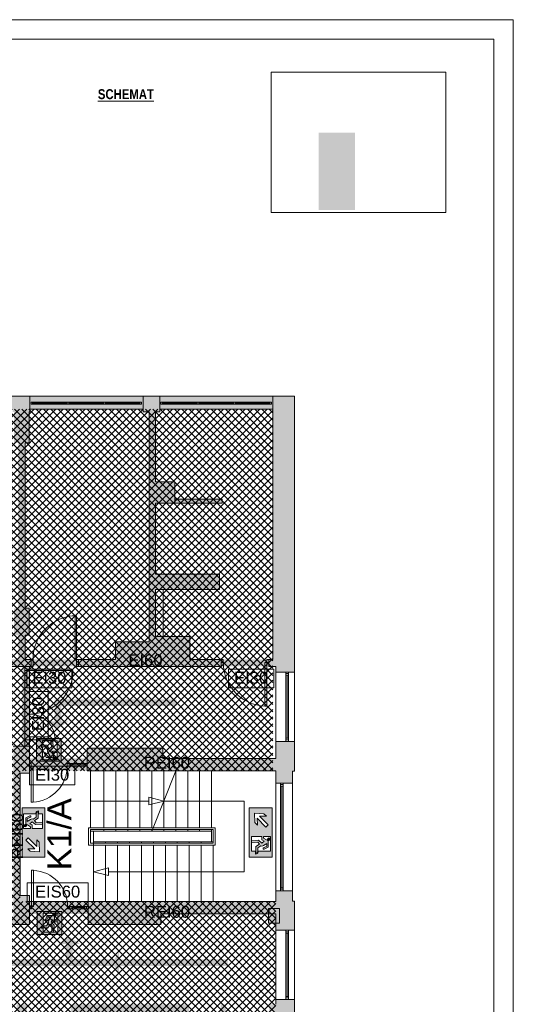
# Paper-space layout 'AP-07 STREFY POŻAROWE I EWAKUACJA - PIĘTRO 5' of a CAD drawing. Header units: millimetres. Extents: x 0 to 594, y 0 to 450.
# Tile 14 of 14: x 469 to 594, y 202 to 450. Entities that reach past the tile are written whole.
import ezdxf
from ezdxf.xclip import XClip

# ---------------------------------------------------------------- set-up
doc = ezdxf.new("R2010")
doc.units = ezdxf.units.MM
doc.header["$MEASUREMENT"] = 0
doc.header["$XCLIPFRAME"] = 0
for name, color, linetype, lineweight in [('A_Arkusz_Nr_pióra__1', 7, 'Continuous', 20), ('A_ewakuacja_Nr_pióra__4', 94, 'Continuous', 18), ('A_niewidoczne_Nr_pióra__1', 7, 'Continuous', 20), ('A_podkład_Nr_pióra__2', 8, 'Continuous', 13), ('A_ppoż proj_Nr_pióra__1', 7, 'Continuous', 20), ('A_ppoż proj_Nr_pióra__4', 94, 'Continuous', 18), ('A_ppoż proj_Nr_pióra__81', 2, 'Continuous', 5)]:
    doc.layers.add(name, color=color, linetype=linetype, lineweight=lineweight)
for name, color, linetype, lineweight, true_color in [('A_ewakuacja_Nr_pióra__104', 7, 'Continuous', 5, 0x006532), ('A_podkład_Nr_pióra__254', 7, 'Continuous', 5, 0xfdfdfd), ('A_ppoż proj_Nr_pióra__104', 7, 'Continuous', 5, 0x006532), ('A_ppoż proj_Nr_pióra__21', 7, 'Continuous', 5, 0xfe9865), ('A_ppoż proj_Nr_pióra__6', 7, 'Continuous', 13, 0x9f9fff), ('A_ppoż proj_Nr_pióra__70', 7, 'Continuous', 5, 0x65fe00)]:
    doc.layers.add(name, color=color, linetype=linetype, lineweight=lineweight, true_color=true_color)
doc.layers.add('A_podrys', color=7, linetype='Continuous')
doc.styles.add('STYL_AUTOMATYCZNY_1', font='arial.ttf')
doc.styles.add('STYL_AUTOMATYCZNY_5', font='ARIALN.TTF')
picture_1 = doc.add_image_def('image1.png', size_in_pixel=(341, 274))

# ---------------------------------------------------------------- blocks, each defined once
blk = doc.blocks.new('Rysunek_1_1', base_point=(-1569.28, -182.96))
at = {"layer": 'A_ewakuacja_Nr_pióra__104', "linetype": 'Continuous', "lineweight": 0, "true_color": 0x004c26}
h = blk.add_hatch(color=118, dxfattribs=at)
h.paths.add_polyline_path([(479.81, 262.97), (479.81, 268.72), (473.57, 268.72), (473.57, 262.97)])
h.paths.add_polyline_path([(477.62, 265.53), (477.62, 264.93), (477.15, 265.56), (477.83, 266.36), (477.7, 268.13), (477.22, 268.13), (477.36, 266.58), (476.83, 266.13), (476.24, 267.03), (474.81, 267.03), (474.93, 266.57), (475.92, 266.57), (476.48, 265.78, 0.230447), (476.44, 265.29), (476.54, 265.11), (477.03, 264.27), (476.36, 264.27), (475.97, 265.09), (475.57, 265.09), (476.08, 263.94), (477.51, 263.94, 0.414214), (477.92, 264.35), (477.92, 265.15), (478.81, 265.15), (478.81, 263.33), (475.1, 263.33), (475.1, 266.45), (474.84, 266.45), (474.66, 267.11), (475.1, 267.11), (475.1, 268.16), (478.81, 268.16), (478.81, 265.53)], flags=0)
for points in [[(477.99, 263.47, 1), (478.2, 264.09, 1)], [(470.62, 247.02, 1), (470.91, 246.43, 1)], [(532.41, 243, 1), (532.13, 243.59, 1)], [(478.19, 224.54, 1), (478.4, 223.92, 1)]]:
    blk.add_hatch(color=118, dxfattribs=at).paths.add_polyline_path(points)
h = blk.add_hatch(color=118, dxfattribs=at)
h.paths.add_polyline_path([(475.7, 251.26), (469.96, 251.26), (469.96, 245.01), (475.7, 245.01)])
h.paths.add_polyline_path([(470.31, 246.01), (470.31, 249.73), (473.44, 249.73), (473.44, 249.99, -0.24241), (474.09, 250.46), (474.09, 249.73), (475.14, 249.73), (475.14, 246.01), (472.52, 246.01), (472.52, 246.9), (471.91, 247.2), (472.55, 247.67), (473.35, 246.99), (475.11, 247.12), (475.11, 247.61), (473.56, 247.46), (473.11, 247.99), (474.02, 248.59), (474.02, 250.24, 0.304489), (473.55, 249.89), (473.55, 248.9), (472.76, 248.35, 0.230447), (472.27, 248.39), (472.09, 248.28), (471.25, 247.8), (471.25, 248.46), (472.08, 248.85, 1.14772), (471.93, 249.18), (470.92, 248.74), (470.92, 247.31, 0.414214), (471.34, 246.9), (472.13, 246.45), (472.13, 246.01)], flags=0)
h = blk.add_hatch(color=118, dxfattribs=at)
h.paths.add_polyline_path([(527.33, 251.26), (527.33, 245.01), (533.08, 245.01), (533.08, 251.26)])
h.paths.add_polyline_path([(528.74, 247.49), (528.63, 249.86), (530.99, 249.75), (531.65, 249.09), (529.88, 249.16), (532.09, 246.95), (531.52, 246.38), (529.3, 248.58), (529.38, 246.85)], flags=0)
h = blk.add_hatch(color=118, dxfattribs=at)
h.paths.add_polyline_path([(475.7, 238.76), (475.7, 245.01), (469.96, 245.01), (469.96, 238.76)])
h.paths.add_polyline_path([(474.29, 242.53), (474.4, 240.16), (472.04, 240.27), (471.39, 240.92), (473.16, 240.86), (470.95, 243.07), (471.52, 243.64), (473.73, 241.43), (473.65, 243.17)], flags=0)
h = blk.add_hatch(color=118, dxfattribs=at)
h.paths.add_polyline_path([(527.33, 238.76), (533.08, 238.76), (533.08, 245.01), (527.33, 245.01)])
h.paths.add_polyline_path([(532.72, 244.01), (532.72, 240.29), (529.6, 240.29), (529.6, 240.03, -0.24241), (528.94, 239.55), (528.94, 240.29), (527.89, 240.29), (527.89, 244), (530.52, 244), (530.52, 243.11), (531.12, 242.81), (530.49, 242.35), (529.69, 243.03), (527.93, 242.9), (527.93, 242.41), (529.47, 242.55), (529.92, 242.03), (529.02, 241.43), (529.02, 239.78, 0.304489), (529.49, 240.13), (529.49, 241.12), (530.27, 241.67, 0.230447), (530.77, 241.63), (530.94, 241.73), (531.79, 242.22), (531.79, 241.56), (530.96, 241.17, 1.14772), (531.11, 240.83), (532.11, 241.28), (532.11, 242.71, 0.414214), (531.7, 243.12), (530.9, 243.56), (530.9, 244.01)], flags=0)
h = blk.add_hatch(color=118, dxfattribs=at)
h.paths.add_polyline_path([(480.01, 225.04), (473.76, 225.04), (473.76, 219.3), (480.01, 219.3)])
h.paths.add_polyline_path([(477.81, 222.48), (479.01, 222.48), (479.01, 219.86), (475.29, 219.86), (475.29, 220.91), (474.86, 220.91), (475.03, 221.56), (475.29, 221.56), (475.29, 224.69), (479.01, 224.69), (479.01, 222.87), (478.12, 222.87), (478.12, 223.66, 0.414214), (477.71, 224.08), (476.28, 224.08), (475.77, 222.92), (476.17, 222.92), (476.56, 223.75), (477.22, 223.75), (476.73, 222.9), (476.63, 222.73, 0.230447), (476.67, 222.24), (476.12, 221.45), (475.13, 221.45), (475, 220.98), (476.43, 220.98), (477.03, 221.89), (477.55, 221.43), (477.41, 219.89), (477.9, 219.89), (478.03, 221.65), (477.35, 222.45), (477.81, 223.08)], flags=0)
at = {"layer": 'A_podkład_Nr_pióra__254', "linetype": 'Continuous', "lineweight": 5, "true_color": 0xfdfdfd}
h = blk.add_hatch(color=7, dxfattribs=at)
h.paths.add_polyline_path([(70.72, 133.27), (538.72, 133.27), (538.72, 136.57), (538.72, 199.87), (538.72, 202.87), (534.02, 202.87), (534.02, 201.67), (532.42, 201.67), (532.42, 199.87), (533.32, 199.87), (533.32, 136.57), (504.72, 136.57), (504.72, 137.27), (503.22, 137.27), (503.22, 159.77), (508.32, 159.77), (508.32, 166.27), (503.22, 166.27), (503.22, 178.37), (513.92, 178.37), (513.92, 181.47), (521.22, 181.47), (521.22, 199.87), (521.42, 199.87), (521.42, 201.67), (520.12, 201.67), (520.12, 199.87), (519.92, 199.87), (519.92, 182.77), (513.92, 182.77), (503.22, 182.77), (503.22, 195.67), (512.12, 195.67), (512.12, 201.67), (493.62, 201.67), (483.12, 201.67), (482.22, 201.67), (482.22, 195.67), (483.12, 195.67), (483.12, 199.77), (493.62, 199.77), (493.62, 195.67), (501.62, 195.67), (501.62, 137.27), (500.42, 137.27), (500.42, 136.57), (471.82, 136.57), (471.82, 137.27), (471.82, 145.07), (470.52, 145.07), (470.52, 186.87), (471.62, 186.87), (471.62, 193.67), (470.52, 193.67), (470.52, 199.87), (471.22, 199.87), (471.22, 201.67), (468.62, 201.67), (468.62, 199.87), (468.92, 199.87), (468.92, 193.67), (467.82, 193.67), (467.82, 186.87), (468.92, 186.87), (468.92, 145.07), (468.02, 145.07), (468.02, 137.27), (467.42, 137.27), (467.42, 136.57), (438.82, 136.57), (438.82, 137.27), (437.22, 137.27), (437.22, 195.67), (445.62, 195.67), (445.62, 199.87), (456.02, 199.87), (456.02, 195.67), (456.62, 195.67), (456.62, 199.87), (456.62, 201.67), (445.62, 201.67), (427.62, 201.67), (416.42, 201.67), (416.42, 199.87), (416.42, 195.67), (417.02, 195.67), (417.02, 199.87), (427.62, 199.87), (427.62, 195.67), (435.62, 195.67), (435.62, 137.27), (434.42, 137.27), (434.42, 136.57), (405.82, 136.57), (405.82, 137.27), (405.82, 145.27), (404.72, 145.27), (404.72, 186.87), (405.62, 186.87), (405.62, 193.67), (404.82, 193.67), (404.82, 199.87), (404.82, 201.67), (402.42, 201.67), (402.42, 199.87), (403.12, 199.87), (403.12, 193.67), (401.82, 193.67), (401.82, 186.87), (402.92, 186.87), (402.92, 175.97), (402.22, 175.97), (402.22, 174.97), (402.92, 174.97), (402.92, 145.27), (401.82, 145.27), (401.82, 137.27), (401.52, 137.27), (401.52, 136.57), (372.92, 136.57), (372.92, 137.27), (371.52, 137.27), (371.52, 174.97), (386.12, 174.97), (386.12, 179.27), (390.22, 179.27), (390.22, 174.97), (391.22, 174.97), (391.22, 175.97), (390.82, 175.97), (390.82, 179.87), (386.12, 179.87), (386.12, 180.07), (385.22, 180.07), (385.22, 175.97), (371.52, 175.97), (371.52, 195.67), (385.22, 195.67), (385.22, 187.07), (386.12, 187.07), (386.12, 195.67), (390.92, 195.67), (390.92, 199.87), (391.42, 199.87), (391.42, 201.67), (390.92, 201.67), (369.82, 201.67), (362.02, 201.67), (350.62, 201.67), (350.62, 199.87), (350.92, 199.87), (350.92, 195.57), (351.52, 195.57), (351.52, 199.87), (362.02, 199.87), (362.02, 195.57), (369.82, 195.57), (369.82, 137.27), (368.42, 137.27), (368.42, 136.57), (339.82, 136.57), (339.82, 137.27), (339.62, 137.27), (339.62, 145.27), (339.12, 145.27), (339.12, 187.17), (339.62, 187.17), (339.62, 193.97), (338.52, 193.97), (338.52, 199.87), (339.02, 199.87), (339.02, 201.67), (337.02, 201.67), (337.02, 199.87), (337.02, 193.97), (336.02, 193.97), (336.02, 187.17), (336.42, 187.17), (336.42, 145.27), (336.02, 145.27), (336.02, 137.27), (335.72, 137.27), (335.72, 136.57), (307.12, 136.57), (307.12, 137.27), (305.72, 137.27), (305.72, 195.67), (314.22, 195.67), (314.22, 199.87), (324.72, 199.87), (324.72, 195.67), (325.32, 195.67), (325.32, 199.87), (325.42, 199.87), (325.42, 201.67), (314.22, 201.67), (295.42, 201.67), (284.42, 201.67), (284.42, 199.87), (284.32, 199.87), (284.32, 195.67), (284.92, 195.67), (284.92, 199.87), (295.42, 199.87), (295.42, 195.67), (303.92, 195.67), (303.92, 137.27), (302.72, 137.27), (302.72, 136.57), (274.12, 136.57), (274.12, 137.27), (273.52, 137.27), (273.52, 145.27), (273.02, 145.27), (273.02, 187.17), (273.47, 187.17), (273.47, 193.97), (272.42, 193.97), (272.42, 199.87), (272.82, 199.87), (272.82, 201.67), (271.67, 201.67), (269.62, 201.67), (269.62, 199.77), (270.72, 199.77), (270.72, 193.97), (269.87, 193.97), (269.87, 187.17), (270.32, 187.17), (270.32, 145.27), (269.92, 145.27), (269.92, 137.27), (269.42, 137.27), (269.42, 136.57), (240.82, 136.57), (240.82, 137.27), (239.32, 137.27), (239.32, 195.67), (247.72, 195.67), (247.72, 199.77), (258.22, 199.77), (258.22, 195.67), (258.82, 195.67), (258.82, 199.77), (258.62, 199.77), (258.62, 201.67), (247.72, 201.67), (236.52, 201.67), (236.52, 195.67), (237.62, 195.67), (237.62, 137.27), (236.42, 137.27), (236.42, 136.57), (207.82, 136.57), (207.82, 137.27), (207.42, 137.27), (207.42, 145.27), (205.12, 145.27), (205.12, 187.17), (207.42, 187.17), (207.42, 195.77), (220.52, 195.77), (220.52, 201.67), (198.62, 201.67), (186.72, 201.67), (186.72, 200.07), (187.52, 200.07), (187.52, 195.67), (188.62, 195.67), (188.62, 200.07), (198.62, 200.07), (198.62, 195.77), (203.62, 195.77), (203.62, 187.17), (203.62, 182.37), (188.62, 182.37), (188.62, 187.67), (187.52, 187.67), (187.52, 181.27), (203.62, 181.27), (203.62, 145.27), (203.62, 137.27), (203.52, 137.27), (203.52, 136.57), (174.92, 136.57), (174.92, 137.27), (173.52, 137.27), (173.52, 169.87), (171.92, 169.87), (171.92, 137.27), (170.52, 137.27), (170.52, 136.57), (141.92, 136.57), (141.92, 137.27), (141.62, 137.27), (141.62, 145.07), (140.62, 145.07), (140.62, 181.67), (147.02, 181.67), (147.02, 178.67), (160.72, 178.67), (160.72, 195.27), (160.72, 200.07), (169.32, 200.07), (169.32, 196.07), (171.92, 196.07), (171.92, 178.87), (173.52, 178.87), (173.52, 200.07), (177.72, 200.07), (177.72, 201.67), (173.52, 201.67), (169.32, 201.67), (160.72, 201.67), (149.42, 201.67), (147.82, 201.67), (147.82, 200.47), (149.42, 200.47), (149.42, 195.27), (159.52, 195.27), (159.52, 182.67), (147.02, 182.67), (140.62, 182.67), (140.62, 186.57), (141.82, 186.57), (141.82, 194.17), (137.82, 194.17), (137.82, 191.27), (127.92, 191.27), (127.92, 196.37), (127.92, 198.27), (130.02, 198.27), (130.02, 200.47), (139.82, 200.47), (139.82, 201.67), (130.02, 201.67), (127.92, 201.67), (121.12, 201.67), (121.12, 196.37), (127.32, 196.37), (127.32, 191.27), (121.12, 191.27), (121.12, 183.97), (137.82, 183.97), (137.82, 145.07), (137.82, 137.27), (137.62, 137.27), (137.62, 136.57), (109.02, 136.57), (109.02, 137.27), (104.72, 137.27), (104.72, 136.57), (76.12, 136.57), (76.12, 164.67), (101.52, 164.67), (101.52, 195.87), (109.32, 195.87), (109.32, 200.07), (112.12, 200.07), (112.12, 201.67), (109.32, 201.67), (93.52, 201.67), (90.52, 201.67), (90.52, 200.07), (93.52, 200.07), (93.52, 195.87), (100.02, 195.87), (100.02, 166.27), (76.12, 166.27), (76.12, 200.07), (81.52, 200.07), (81.52, 201.67), (76.12, 201.67), (76.12, 202.87), (76.12, 224.57), (105.52, 224.57), (105.52, 221.77), (121.07, 221.77), (121.07, 224.57), (123.37, 224.57), (123.37, 226.47), (123.52, 226.47), (123.52, 227.07), (123.37, 227.07), (123.37, 227.77), (121.07, 227.77), (105.52, 227.77), (76.12, 227.77), (76.12, 228.02), (76.12, 257.47), (76.12, 260.57), (120.82, 260.57), (123.02, 260.57), (123.02, 261.27), (123.17, 261.27), (123.17, 261.87), (123.02, 261.87), (123.02, 264.27), (120.82, 264.27), (120.82, 266.97), (76.12, 266.97), (76.12, 293.47), (93.82, 293.47), (103.32, 293.47), (113.22, 293.47), (122.52, 293.47), (122.52, 295.17), (121.22, 295.17), (121.22, 301.87), (121.22, 308.47), (120.42, 308.47), (120.42, 301.87), (113.22, 301.87), (103.32, 301.87), (94.62, 301.87), (94.62, 312.23), (94.76, 312.37), (94.2, 312.94), (93.82, 312.56), (93.82, 301.87), (93.82, 295.17), (76.12, 295.17), (76.12, 351.77), (104.72, 351.77), (104.72, 351.07), (106.42, 351.07), (106.42, 320.87), (102.13, 320.87), (101.27, 320.01), (101.83, 319.44), (102.46, 320.07), (106.42, 320.07), (106.42, 318.47), (120.42, 318.47), (121.22, 319.27), (107.62, 319.27), (107.62, 351.07), (109.42, 351.07), (109.42, 351.77), (138.02, 351.77), (138.02, 341.47), (138.02, 326.67), (138.02, 301.57), (135.32, 301.57), (135.32, 295.17), (134.52, 295.17), (134.52, 293.47), (155.22, 293.47), (168.72, 293.47), (169.82, 293.47), (169.82, 286.07), (169.82, 281.47), (171.02, 281.47), (171.02, 286.07), (174.22, 286.07), (174.22, 293.47), (174.22, 300.87), (174.22, 302.82), (174.22, 315.42), (174.22, 351.07), (175.42, 351.07), (175.42, 355.07), (175.42, 356.17), (175.42, 357.77), (175.42, 364.12), (175.42, 372.08), (175.42, 382.62), (175.42, 383.07), (175.42, 383.87), (174.17, 383.87), (169.42, 383.87), (144.92, 383.87), (144.92, 388.37), (169.02, 388.37), (172.62, 388.37), (173.52, 388.37), (174.17, 388.37), (175.42, 388.37), (175.42, 389.62), (175.42, 396.67), (174.17, 396.67), (173.52, 396.67), (172.92, 396.67), (172.92, 390.87), (169.02, 390.87), (144.92, 390.87), (144.92, 413.87), (169.42, 413.87), (172.92, 413.87), (172.92, 412.37), (172.92, 411.57), (173.02, 411.57), (173.02, 410.47), (173.52, 410.47), (174.17, 410.47), (175.42, 410.47), (175.42, 412.37), (175.42, 415.12), (175.42, 418.17), (175.42, 419.77), (174.17, 419.77), (173.52, 419.77), (173.02, 419.77), (172.92, 419.77), (172.92, 418.17), (172.92, 416.37), (169.42, 416.37), (144.92, 416.37), (144.92, 439.37), (169.02, 439.37), (172.62, 439.37), (172.92, 439.37), (172.92, 433.57), (173.52, 433.57), (174.17, 433.57), (175.42, 433.57), (175.42, 439.37), (175.42, 440.62), (175.42, 441.87), (175.42, 443.37), (174.17, 443.37), (173.52, 443.37), (173.52, 442.57), (173.02, 442.57), (172.92, 442.57), (172.92, 441.87), (172.62, 441.87), (169.02, 441.87), (143.67, 441.87), (142.42, 441.87), (142.42, 440.62), (142.42, 415.12), (142.42, 389.62), (142.42, 382.62), (142.42, 381.37), (143.67, 381.37), (169.42, 381.37), (172.92, 381.37), (172.92, 372.08), (172.92, 368.36), (172.92, 364.12), (172.92, 356.17), (172.92, 355.07), (171.12, 355.07), (109.42, 355.07), (104.72, 355.07), (70.72, 355.07), (70.72, 260.57), (71.92, 260.57), (71.92, 257.47), (71.92, 228.02), (70.72, 228.02), (70.72, 202.87)])
h.paths.add_polyline_path([(113.22, 294.67), (103.32, 294.67), (103.32, 301.07), (113.22, 301.07)], flags=0)
h.paths.add_polyline_path([(140.22, 326.67), (140.02, 326.67), (140.02, 341.47), (142.12, 341.47), (142.12, 351.07), (142.52, 351.07), (142.52, 351.77), (171.12, 351.77), (171.12, 351.07), (172.12, 351.07), (172.12, 326.67), (171.32, 326.67), (171.32, 324.77), (172.12, 324.77), (172.12, 315.42), (172.12, 302.82), (172.12, 300.87), (168.72, 300.87), (168.72, 295.17), (155.22, 295.17), (155.22, 302.87), (140.22, 302.87), (140.22, 324.77), (142.92, 324.77), (154.52, 324.77), (161.32, 324.77), (161.32, 326.67), (154.52, 326.67), (142.92, 326.67)], flags=0)
h = blk.add_hatch(color=7, dxfattribs=at)
h.paths.add_polyline_path([(196.42, 351.77), (204.02, 351.77), (204.02, 343.57), (204.02, 301.67), (204.02, 294.97), (204.02, 286.87), (204.02, 266.67), (203.62, 266.67), (203.62, 259.82), (208.02, 259.82), (208.02, 264.22), (204.62, 264.22), (204.62, 265.67), (215.32, 265.67), (215.32, 258.47), (215.72, 258.47), (215.72, 257.96), (215.78, 257.96), (215.78, 252.9), (216.29, 252.9), (216.29, 250.94), (216.8, 250.94), (216.8, 256), (216.29, 256), (216.29, 257.96), (216.86, 257.96), (216.86, 258.47), (216.82, 258.47), (216.82, 265.17), (244.72, 265.17), (244.72, 244.97), (216.82, 244.97), (216.82, 248.47), (216.86, 248.47), (216.86, 248.98), (215.72, 248.98), (215.72, 248.47), (215.32, 248.47), (215.32, 237.27), (215.72, 237.27), (215.72, 236.76), (216.86, 236.76), (216.86, 237.27), (216.82, 237.27), (216.82, 243.77), (244.72, 243.77), (244.72, 223.57), (216.82, 223.57), (216.82, 227.27), (216.86, 227.27), (216.86, 227.78), (216.29, 227.78), (216.29, 229.74), (216.8, 229.74), (216.8, 234.8), (216.29, 234.8), (216.29, 232.84), (215.78, 232.84), (215.78, 227.78), (215.72, 227.78), (215.72, 227.27), (215.32, 227.27), (215.32, 201.67), (215.87, 201.67), (215.87, 222.07), (246.22, 222.07), (246.22, 222.87), (249.27, 222.87), (249.27, 226.37), (246.22, 226.37), (246.22, 261.97), (249.28, 261.97), (249.28, 265.47), (246.22, 265.47), (246.22, 266.67), (204.57, 266.67), (204.57, 286.87), (207.62, 286.87), (207.62, 288.57), (205.92, 288.57), (205.92, 294.97), (208.02, 294.97), (208.02, 301.67), (205.92, 301.67), (205.92, 343.57), (208.02, 343.57), (208.02, 351.07), (208.32, 351.07), (208.32, 351.77), (236.92, 351.77), (236.92, 351.07), (237.92, 351.07), (237.92, 292.87), (229.92, 292.87), (229.92, 288.57), (219.42, 288.57), (219.42, 292.87), (218.62, 292.87), (218.62, 286.87), (247.92, 286.87), (259.22, 286.87), (259.22, 288.57), (259.22, 292.87), (258.42, 292.87), (258.42, 288.57), (247.92, 288.57), (247.92, 292.87), (239.42, 292.87), (239.42, 351.07), (240.82, 351.07), (240.82, 351.77), (269.42, 351.77), (269.42, 351.07), (270.02, 351.07), (270.02, 343.07), (270.52, 343.07), (270.52, 301.67), (270.02, 301.67), (270.02, 294.87), (271.22, 294.87), (271.22, 288.57), (270.82, 288.57), (270.82, 286.87), (273.02, 286.87), (273.02, 288.57), (272.92, 288.57), (272.92, 294.87), (273.92, 294.87), (273.92, 301.67), (273.52, 301.67), (273.52, 343.07), (273.92, 343.07), (273.92, 351.07), (274.22, 351.07), (274.22, 351.77), (302.82, 351.77), (302.82, 351.07), (304.32, 351.07), (304.32, 292.87), (295.82, 292.87), (295.82, 288.57), (285.32, 288.57), (285.32, 292.87), (284.52, 292.87), (284.52, 288.57), (284.62, 288.57), (284.62, 286.87), (295.82, 286.87), (314.32, 286.87), (325.52, 286.87), (325.52, 288.57), (325.62, 288.57), (325.62, 292.87), (324.82, 292.87), (324.82, 288.57), (314.32, 288.57), (314.32, 292.87), (305.82, 292.87), (305.82, 351.07), (307.12, 351.07), (307.12, 351.77), (335.72, 351.77), (335.72, 351.07), (336.12, 351.07), (336.12, 343.57), (336.72, 343.57), (336.72, 301.67), (336.12, 301.67), (336.12, 294.87), (337.12, 294.87), (337.12, 288.57), (337.12, 286.87), (338.92, 286.87), (360.72, 286.87), (372.02, 286.87), (372.02, 287.07), (401.92, 287.07), (401.92, 286.87), (405.22, 286.87), (405.22, 288.57), (403.72, 288.57), (403.72, 294.77), (405.72, 294.77), (405.72, 301.57), (403.72, 301.57), (403.72, 339.67), (405.82, 339.67), (405.82, 351.07), (406.32, 351.07), (406.32, 351.77), (434.92, 351.77), (434.92, 351.07), (439.02, 351.07), (439.02, 351.77), (467.62, 351.76), (467.62, 351.07), (467.92, 351.07), (467.92, 343.27), (469.02, 343.27), (469.02, 301.57), (467.92, 301.57), (467.92, 294.77), (469.02, 294.77), (469.02, 288.67), (468.82, 288.67), (445.92, 288.67), (445.92, 292.87), (427.92, 292.87), (427.92, 288.67), (424.42, 288.67), (424.42, 286.87), (470.62, 286.87), (472.23, 286.87), (472.23, 288.67), (470.72, 288.67), (470.72, 294.77), (471.72, 294.77), (471.72, 301.57), (470.72, 301.57), (470.72, 343.27), (471.72, 343.27), (471.72, 351.07), (471.92, 351.07), (471.92, 351.76), (500.52, 351.75), (500.52, 351.07), (502.02, 351.07), (502.02, 293.07), (493.52, 293.07), (493.52, 288.67), (484.23, 288.67), (484.23, 286.87), (493.52, 286.87), (495.16, 286.87), (503.62, 286.87), (532.27, 286.87), (534.02, 286.87), (534.02, 285.47), (538.72, 285.47), (538.72, 288.67), (538.72, 355.07), (533.32, 355.07), (533.32, 351.77), (533.32, 288.67), (532.27, 288.67), (512.32, 288.67), (512.32, 294.47), (503.62, 294.47), (503.62, 306.27), (519.82, 306.27), (519.82, 310.17), (518.82, 310.17), (503.62, 310.17), (503.62, 328.07), (508.52, 328.07), (520.52, 328.07), (520.52, 329.07), (508.52, 329.07), (508.52, 333.47), (503.62, 333.47), (503.62, 351.07), (504.72, 351.07), (504.72, 351.74), (533.32, 351.73), (533.32, 355.07), (402.02, 355.07), (368.82, 355.07), (340.22, 355.07), (335.72, 355.07), (196.42, 355.07)])
h.paths.add_polyline_path([(350.71, 288.57), (338.92, 288.57), (338.92, 294.87), (339.92, 294.87), (339.92, 301.67), (339.52, 301.67), (339.52, 343.57), (339.92, 343.57), (339.92, 351.07), (340.22, 351.07), (340.22, 351.77), (368.82, 351.77), (368.82, 351.07), (370.42, 351.07), (370.42, 338.67), (370.42, 310.32), (360.42, 310.32), (360.43, 317.81), (360.14, 317.81), (360.14, 310.32), (350.62, 310.32)], flags=0)
h.paths.add_polyline_path([(351.42, 288.57), (351.42, 309.19), (370.42, 309.19), (370.42, 294.07), (360.72, 294.07), (360.72, 288.57)], flags=0)
h.paths.add_polyline_path([(401.92, 287.67), (372.02, 287.67), (372.02, 338.67), (373.22, 338.67), (373.22, 339.67), (373.46, 339.67), (401.12, 339.67), (401.92, 339.67), (401.92, 301.57), (401.92, 294.77)], flags=0)
for points in [[(482.65, 293.07), (483.45, 293.07)], [(436.32, 223.47), (431.12, 223.47), (431.12, 221.77), (436.32, 221.77), (450.32, 221.77), (459.72, 221.77), (459.72, 223.47), (450.32, 223.47), (450.32, 243.57), (454.02, 243.57), (467.72, 243.57), (467.72, 229.12), (467.72, 223.47), (467.72, 221.77), (471.82, 221.77), (471.82, 229.12), (469.52, 229.12), (469.52, 259.97), (471.82, 259.97), (471.82, 266.77), (467.72, 266.77), (467.72, 265.07), (467.72, 259.97), (467.72, 244.57), (454.02, 244.57), (454.02, 248.27), (450.32, 248.27), (450.32, 265.07), (458.72, 265.07), (458.72, 266.77), (450.32, 266.77), (437.52, 266.77), (431.42, 266.77), (431.42, 262.27), (437.52, 262.27), (437.52, 259.57), (448.12, 259.57), (448.12, 248.27), (448.12, 243.57), (448.12, 229.07), (436.32, 229.07)], [(486.42, 260.57), (505.52, 260.57), (534.02, 260.57), (534.02, 260.47), (534.02, 257.47), (538.22, 257.47), (538.22, 260.47), (538.72, 260.47), (538.72, 267.97), (534.02, 267.97), (534.02, 263.67), (505.52, 263.67), (505.52, 266.27), (486.42, 266.27)], [(505.02, 227.57), (486.62, 227.57), (486.62, 221.77), (505.02, 221.77), (505.02, 224.47), (532.22, 224.47), (532.22, 222.17), (534.02, 222.17), (534.02, 220.37), (538.72, 220.37), (538.72, 227.67), (538.22, 227.67), (538.22, 230.27), (534.02, 230.27), (534.02, 227.67), (534.02, 227.57)]]:
    blk.add_hatch(color=7, dxfattribs=at).paths.add_polyline_path(points)
at = {"layer": 'A_ppoż proj_Nr_pióra__104', "linetype": 'Continuous', "lineweight": 5, "true_color": 0x006532}
for points in [[(476.39, 273.02), (479.01, 271.21), (481.63, 273.02), (479.86, 273.02), (479.86, 276.92), (509.01, 276.92), (509.01, 278.62), (478.16, 278.62), (478.16, 276.92), (478.16, 273.02)], [(484.54, 216.92), (481.92, 218.72), (479.3, 216.92), (481.07, 216.92), (481.07, 213.02), (430.75, 213.02), (430.75, 211.32), (494.77, 211.32), (494.77, 213.02), (482.77, 213.02), (482.77, 216.92)], [(521.84, 211.32), (521.84, 213.02), (494.44, 213.02), (494.44, 214.78), (492.63, 212.17), (494.44, 209.55), (494.44, 211.32)]]:
    blk.add_hatch(color=128, dxfattribs=at).paths.add_polyline_path(points)
at = {"layer": 'A_ppoż proj_Nr_pióra__21', "linetype": 'Continuous', "lineweight": 5, "true_color": 0xfe9865}
h = blk.add_hatch(dxfattribs=at)
h.set_pattern_fill('bloczki_betonowe_0001', color=21, style=0, pattern_type=2)
h.set_pattern_definition([(45, (-1569.2778, -182.9554), (-0.9192388, 0.9192388), []), (135, (-1569.2778, -182.9554), (0.9192388, 0.9192388), [])])
h.paths.add_polyline_path([(204.57, 266.67), (215.02, 266.67), (215.02, 266.87), (245.62, 266.87), (245.62, 221.87), (215.92, 221.87), (215.92, 201.42), (205.12, 201.42), (205.12, 136.57), (534.02, 136.57), (534.02, 227.57), (469.52, 227.57), (469.52, 260.57), (533.32, 260.57), (533.32, 351.77), (204.57, 351.77)])
at = {"layer": 'A_ppoż proj_Nr_pióra__4', "linetype": 'Continuous', "lineweight": 0, "true_color": 0x002000}
for points in [[(538.72, 263.67), (467.72, 263.67), (467.72, 260.57), (538.72, 260.57)], [(467.72, 227.57), (469.52, 227.57), (469.52, 260.57), (467.72, 260.57)], [(538.72, 227.57), (467.72, 227.57), (467.72, 224.47), (538.72, 224.47)]]:
    blk.add_hatch(color=98, dxfattribs=at).paths.add_polyline_path(points)
at = {"layer": 'A_ppoż proj_Nr_pióra__70', "linetype": 'Continuous', "lineweight": 0, "true_color": 0x193f00}
for points in [[(468.82, 286.87), (538.72, 286.87), (538.72, 288.67), (468.82, 288.67)], [(470.02, 286.87), (470.02, 263.67), (471.82, 263.67), (471.82, 286.87)]]:
    blk.add_hatch(color=88, dxfattribs=at).paths.add_polyline_path(points)
at = {"layer": 'A_ppoż proj_Nr_pióra__81', "linetype": 'Continuous', "lineweight": 0, "true_color": 0x3f3f00}
blk.add_hatch(color=48, dxfattribs=at).paths.add_polyline_path([(401.12, 223.47), (401.12, 221.77), (471.82, 221.77), (471.82, 223.47)])
at = {"layer": 'A_ewakuacja_Nr_pióra__4', "color": 94, "linetype": 'Continuous', "lineweight": 18, "flags": 128}
for points in [[(479.81, 268.72), (473.57, 268.72), (473.57, 262.97), (479.81, 262.97)], [(479.81, 262.97), (479.81, 268.72)], [(469.96, 245.01), (469.96, 251.26), (475.7, 251.26), (475.7, 245.01)], [(527.33, 245.01), (527.33, 251.26), (533.08, 251.26), (533.08, 245.01)], [(475.7, 245.01), (475.7, 238.76), (469.96, 238.76), (469.96, 245.01)], [(533.08, 245.01), (533.08, 238.76), (527.33, 238.76), (527.33, 245.01)], [(480.01, 219.3), (473.76, 219.3), (473.76, 225.04), (480.01, 225.04)], [(480.01, 225.04), (480.01, 219.3)]]:
    blk.add_lwpolyline(points, dxfattribs=at)
for points in [[(478.81, 268.16), (478.81, 265.53), (477.62, 265.53), (477.62, 264.93), (477.15, 265.56), (477.83, 266.36), (477.7, 268.13), (477.22, 268.13), (477.36, 266.58), (476.83, 266.13), (476.24, 267.03), (474.81, 267.03), (474.93, 266.57), (475.92, 266.57), (476.48, 265.78, 0.230447), (476.44, 265.29), (476.54, 265.11), (477.03, 264.27), (476.36, 264.27), (475.97, 265.09), (475.57, 265.09), (476.08, 263.94), (477.51, 263.94, 0.414214), (477.92, 264.35), (477.92, 265.15), (478.81, 265.15), (478.81, 263.33), (475.1, 263.33), (475.1, 266.45), (474.84, 266.45), (474.66, 267.11), (475.1, 267.11), (475.1, 268.16)], [(475.14, 246.01), (472.52, 246.01), (472.52, 246.9), (471.91, 247.2), (472.55, 247.67), (473.35, 246.99), (475.11, 247.12), (475.11, 247.61), (473.56, 247.46), (473.11, 247.99), (474.02, 248.59), (474.02, 250.24, 0.304489), (473.55, 249.89), (473.55, 248.9), (472.76, 248.35, 0.230447), (472.27, 248.39), (472.09, 248.28), (471.25, 247.8), (471.25, 248.46), (472.08, 248.85, 1.14772), (471.93, 249.18), (470.92, 248.74), (470.92, 247.31, 0.414214), (471.34, 246.9), (472.13, 246.45), (472.13, 246.01), (470.31, 246.01), (470.31, 249.73), (473.44, 249.73), (473.44, 249.99, -0.24241), (474.09, 250.46), (474.09, 249.73), (475.14, 249.73)], [(527.89, 244), (530.52, 244), (530.52, 243.11), (531.12, 242.81), (530.49, 242.35), (529.69, 243.03), (527.93, 242.9), (527.93, 242.41), (529.47, 242.55), (529.92, 242.03), (529.02, 241.43), (529.02, 239.78, 0.304489), (529.49, 240.13), (529.49, 241.12), (530.27, 241.67, 0.230447), (530.77, 241.63), (530.94, 241.73), (531.79, 242.22), (531.79, 241.56), (530.96, 241.17, 1.14772), (531.11, 240.83), (532.11, 241.28), (532.11, 242.71, 0.414214), (531.7, 243.12), (530.9, 243.56), (530.9, 244.01), (532.72, 244.01), (532.72, 240.29), (529.6, 240.29), (529.6, 240.03, -0.24241), (528.94, 239.55), (528.94, 240.29), (527.89, 240.29)], [(479.01, 219.86), (479.01, 222.48), (477.81, 222.48), (477.81, 223.08), (477.35, 222.45), (478.03, 221.65), (477.9, 219.89), (477.41, 219.89), (477.55, 221.43), (477.03, 221.89), (476.43, 220.98), (475, 220.98), (475.13, 221.45), (476.12, 221.45), (476.67, 222.24, -0.230447), (476.63, 222.73), (476.73, 222.9), (477.22, 223.75), (476.56, 223.75), (476.17, 222.92), (475.77, 222.92), (476.28, 224.08), (477.71, 224.08, -0.414214), (478.12, 223.66), (478.12, 222.87), (479.01, 222.87), (479.01, 224.69), (475.29, 224.69), (475.29, 221.56), (475.03, 221.56), (474.86, 220.91), (475.29, 220.91), (475.29, 219.86)]]:
    blk.add_lwpolyline(points, format="xyb", close=True, dxfattribs=at)
for points in [[(531.52, 246.38), (532.09, 246.95), (529.88, 249.16), (531.65, 249.09), (530.99, 249.75), (528.63, 249.86), (528.74, 247.49), (529.38, 246.85), (529.3, 248.58)], [(471.52, 243.64), (470.95, 243.07), (473.16, 240.86), (471.39, 240.92), (472.04, 240.27), (474.4, 240.16), (474.29, 242.53), (473.65, 243.17), (473.73, 241.43)]]:
    blk.add_lwpolyline(points, close=True, dxfattribs=at)
at = {"layer": 'A_ewakuacja_Nr_pióra__4', "color": 94, "linetype": 'Continuous', "lineweight": 18}
for centre in [(478.1, 263.78), (470.77, 246.73), (532.27, 243.29), (478.29, 224.23)]:
    blk.add_circle(centre, 0.328, dxfattribs=at)
at = {"layer": 'A_podkład_Nr_pióra__2', "color": 8, "linetype": 'Continuous', "lineweight": 13}
for p, q in [((538.72, 355.07), (402.02, 355.07)), ((471.92, 355.07), (467.62, 355.07)), ((471.92, 351.07), (471.92, 355.07)), ((471.92, 351.07), (471.92, 355.07)), ((472.22, 353.57), (472.22, 353.07)), ((500.12, 353.57), (472.22, 353.57)), ((472.22, 353.07), (500.12, 353.07)), ((472.62, 353.57), (472.62, 353.07)), ((472.62, 353.32), (481.39, 353.32)), ((481.39, 353.57), (481.39, 353.07)), ((481.79, 353.57), (481.79, 353.07)), ((481.79, 353.32), (490.55, 353.32)), ((490.55, 353.57), (490.55, 353.07)), ((490.95, 353.57), (490.95, 353.07)), ((490.95, 353.32), (499.72, 353.32)), ((499.72, 353.57), (499.72, 353.07)), ((500.12, 353.07), (500.12, 353.57)), ((500.52, 355.07), (500.52, 351.07)), ((504.72, 355.07), (500.52, 355.07)), ((500.52, 355.07), (500.52, 351.07)), ((504.72, 351.07), (504.72, 355.07)), ((504.72, 351.07), (504.72, 355.07)), ((532.92, 353.57), (505.02, 353.57)), ((505.02, 353.57), (505.02, 353.07)), ((505.02, 353.07), (532.92, 353.07)), ((505.42, 353.57), (505.42, 353.07)), ((505.42, 353.32), (514.19, 353.32)), ((514.19, 353.57), (514.19, 353.07)), ((514.59, 353.57), (514.59, 353.07)), ((514.59, 353.32), (523.35, 353.32)), ((523.35, 353.57), (523.35, 353.07)), ((523.75, 353.57), (523.75, 353.07)), ((523.75, 353.32), (532.52, 353.32)), ((532.52, 353.57), (532.52, 353.07)), ((532.92, 353.07), (532.92, 353.57)), ((533.32, 355.07), (533.32, 288.67)), ((538.72, 260.47), (538.72, 355.07)), ((471.72, 343.27), (471.72, 351.07)), ((471.72, 351.07), (471.92, 351.07)), ((471.72, 343.27), (471.72, 351.07)), ((471.72, 351.07), (471.92, 351.07)), ((471.92, 351.77), (500.52, 351.77)), ((500.52, 351.07), (502.02, 351.07)), ((500.52, 351.07), (502.02, 351.07)), ((502.02, 351.07), (502.02, 302.9)), ((502.02, 351.07), (502.02, 293.07)), ((503.62, 351.07), (504.72, 351.07)), ((503.62, 333.47), (503.62, 351.07)), ((503.62, 351.07), (504.72, 351.07)), ((503.62, 333.47), (503.62, 351.07)), ((504.72, 351.77), (533.32, 351.77)), ((470.72, 343.27), (471.72, 343.27)), ((470.72, 301.57), (470.72, 343.27)), ((470.72, 343.27), (471.72, 343.27)), ((470.72, 301.57), (470.72, 343.27)), ((508.52, 333.47), (503.62, 333.47)), ((508.52, 328.07), (508.52, 333.47)), ((503.62, 328.07), (520.52, 328.07)), ((503.62, 310.17), (503.62, 328.07)), ((503.62, 319.87), (503.62, 328.07)), ((520.52, 329.07), (508.52, 329.07)), ((520.52, 328.07), (520.52, 329.07)), ((503.62, 310.17), (503.62, 318.87)), ((519.82, 310.17), (503.62, 310.17)), ((519.82, 306.27), (519.82, 310.17)), ((503.62, 306.27), (519.82, 306.27)), ((503.62, 294.47), (503.62, 306.27)), ((503.62, 294.47), (503.62, 306.27)), ((505.62, 294.47), (505.62, 306.27)), ((471.72, 301.57), (470.72, 301.57)), ((471.72, 301.57), (470.72, 301.57)), ((471.72, 294.77), (471.72, 301.57)), ((471.72, 294.77), (471.72, 301.57)), ((481.52, 299.71), (481.92, 299.71)), ((483.33, 288.67), (483.33, 299.67)), ((483.73, 299.67), (483.73, 286.87)), ((502.02, 296.9), (502.02, 293.07)), ((470.72, 294.77), (471.72, 294.77)), ((470.72, 288.67), (470.72, 294.77)), ((470.72, 294.77), (471.72, 294.77)), ((470.72, 288.67), (470.72, 294.77)), ((493.52, 293.07), (493.52, 288.67)), ((493.52, 293.07), (493.52, 288.67)), ((502.02, 293.07), (493.52, 293.07)), ((498.71, 293.07), (493.52, 293.07)), ((502.02, 293.07), (500.21, 293.07)), ((512.32, 294.47), (503.62, 294.47)), ((512.32, 288.67), (512.32, 294.47)), ((472.23, 288.67), (470.72, 288.67)), ((472.23, 286.87), (472.23, 288.67)), ((472.23, 286.87), (472.23, 288.67)), ((472.73, 288.67), (472.23, 288.67)), ((472.73, 286.87), (472.73, 288.67)), ((484.23, 288.67), (483.33, 288.67)), ((484.23, 286.87), (484.23, 288.67)), ((484.23, 288.67), (493.52, 288.67)), ((512.32, 288.67), (520.77, 288.67)), ((520.77, 288.67), (520.27, 288.67)), ((520.27, 286.87), (520.27, 288.67)), ((520.77, 287.87), (520.77, 288.67)), ((531.77, 288.67), (531.77, 276.88)), ((531.77, 288.67), (532.27, 288.67)), ((532.27, 286.87), (532.27, 288.67)), ((533.32, 288.67), (532.27, 288.67)), ((424.42, 286.87), (472.23, 286.87)), ((468.82, 286.87), (470.62, 286.87)), ((470.67, 286.87), (470.67, 266.77)), ((471.82, 286.87), (470.67, 286.87)), ((472.23, 286.87), (470.67, 286.87)), ((471.82, 285.87), (470.67, 285.87)), ((471.82, 286.87), (471.82, 266.77)), ((471.82, 285.87), (482.82, 285.87)), ((472.23, 286.87), (472.73, 286.87)), ((484.23, 286.87), (483.73, 286.87)), ((484.23, 286.87), (520.27, 286.87)), ((493.52, 286.87), (503.62, 286.87)), ((520.77, 287.87), (520.27, 287.87)), ((531.27, 287.87), (531.27, 276.88)), ((531.27, 287.87), (532.27, 287.87)), ((532.27, 286.87), (534.02, 286.87)), ((534.02, 286.87), (534.02, 263.67)), ((534.02, 285.47), (538.72, 285.47)), ((536.54, 285.47), (536.54, 267.97)), ((537.22, 285.07), (536.54, 285.07)), ((536.54, 284.67), (537.22, 284.67)), ((536.88, 284.67), (536.88, 268.77)), ((537.22, 267.97), (537.22, 285.47)), ((531.77, 276.88), (531.27, 276.88)), ((470.67, 268.37), (471.82, 268.37)), ((471.82, 268.37), (478.32, 268.37)), ((536.54, 268.77), (537.22, 268.77)), ((537.22, 268.37), (536.54, 268.37)), ((471.82, 266.77), (467.72, 266.77)), ((471.82, 259.97), (471.82, 266.77)), ((486.42, 266.27), (486.42, 260.57)), ((505.52, 266.27), (486.42, 266.27)), ((505.52, 263.67), (505.52, 266.27)), ((534.02, 267.97), (538.72, 267.97)), ((534.02, 263.67), (505.52, 263.67)), ((472.27, 262.37), (471.77, 262.37)), ((471.77, 262.37), (471.77, 261.77)), ((471.77, 261.77), (472.77, 261.77)), ((472.27, 252.67), (472.27, 262.37)), ((472.77, 261.77), (472.77, 252.67)), ((481.37, 262.37), (486.42, 262.37)), ((481.37, 261.77), (481.37, 262.37)), ((486.42, 261.77), (481.37, 261.77)), ((481.82, 261.77), (481.82, 262.37)), ((481.87, 262.37), (481.87, 261.77)), ((482.22, 261.77), (482.22, 262.37)), ((482.62, 262.37), (482.62, 261.77)), ((482.62, 262.07), (485.62, 262.07)), ((485.62, 262.37), (485.62, 261.77)), ((486.02, 261.77), (486.02, 262.37)), ((469.52, 259.97), (471.82, 259.97)), ((469.52, 229.12), (469.52, 259.97)), ((486.42, 260.57), (534.02, 260.57)), ((487.22, 260.52), (487.22, 246.22)), ((490.64, 260.57), (490.64, 246.22)), ((493.66, 260.57), (493.66, 246.22)), ((496.68, 260.57), (496.68, 246.22)), ((499.7, 260.57), (499.7, 246.22)), ((502.72, 260.57), (502.72, 246.22)), ((502.72, 245.32), (508.76, 260.57)), ((505.74, 260.57), (505.74, 246.22)), ((508.76, 260.57), (508.76, 246.22)), ((511.78, 260.57), (511.78, 246.22)), ((514.8, 260.57), (514.8, 246.22)), ((517.82, 246.22), (517.82, 260.57)), ((534.02, 260.57), (534.02, 227.57)), ((538.22, 227.67), (538.22, 260.47)), ((538.22, 260.47), (538.72, 260.47)), ((534.02, 257.47), (538.22, 257.47)), ((535.22, 257.47), (535.22, 230.27)), ((535.22, 257.07), (535.9, 257.07)), ((535.9, 256.67), (535.22, 256.67)), ((535.56, 231.07), (535.56, 256.67)), ((535.9, 230.27), (535.9, 257.47)), ((505.74, 252.94), (502.01, 253.94)), ((502.01, 251.94), (502.01, 253.94)), ((472.27, 252.67), (472.77, 252.67)), ((487.22, 252.94), (502.01, 252.94)), ((505.74, 252.94), (502.01, 251.94)), ((526.02, 252.94), (505.74, 252.94)), ((526.02, 235.12), (526.02, 252.94)), ((486.72, 246.22), (486.72, 241.77)), ((518.72, 246.22), (486.72, 246.22)), ((518.72, 246.22), (518.72, 241.77)), ((487.22, 245.72), (487.22, 242.27)), ((518.22, 245.72), (487.22, 245.72)), ((517.82, 245.32), (487.22, 245.32)), ((488.02, 245.32), (488.02, 227.77)), ((490.64, 245.72), (490.64, 245.32)), ((493.66, 245.72), (493.66, 245.32)), ((496.68, 245.72), (496.68, 245.32)), ((499.7, 245.72), (499.7, 245.32)), ((502.72, 245.72), (502.72, 245.32)), ((505.74, 245.72), (505.74, 245.32)), ((508.76, 245.72), (508.76, 245.32)), ((511.78, 245.72), (511.78, 245.32)), ((514.8, 245.72), (514.8, 245.32)), ((517.82, 242.67), (517.82, 245.72)), ((518.22, 245.72), (518.22, 242.27)), ((486.72, 241.77), (518.72, 241.77)), ((487.22, 242.27), (518.22, 242.27)), ((488.02, 242.67), (518.22, 242.67)), ((491.04, 242.67), (491.04, 242.27)), ((491.04, 241.77), (491.04, 227.57)), ((494.06, 242.67), (494.06, 242.27)), ((494.06, 241.77), (494.06, 227.57)), ((497.08, 242.67), (497.08, 242.27)), ((497.08, 241.77), (497.08, 227.57)), ((500.1, 242.67), (500.1, 242.27)), ((500.1, 241.77), (500.1, 227.57)), ((503.12, 242.67), (503.12, 242.27)), ((503.12, 241.77), (503.12, 227.57)), ((506.14, 242.67), (506.14, 242.27)), ((506.14, 241.77), (506.14, 227.57)), ((509.16, 242.67), (509.16, 242.27)), ((509.16, 241.77), (509.16, 227.57)), ((512.18, 242.67), (512.18, 242.27)), ((512.18, 241.77), (512.18, 227.57)), ((515.2, 242.67), (515.2, 242.27)), ((515.2, 241.77), (515.2, 227.57)), ((518.22, 241.77), (518.22, 227.57)), ((488.02, 235.12), (491.75, 236.12)), ((491.75, 236.12), (491.75, 234.12)), ((472.37, 235.47), (472.37, 225.77)), ((472.37, 235.47), (472.87, 235.47)), ((472.87, 226.37), (472.87, 235.47)), ((488.02, 235.12), (491.75, 234.12)), ((526.02, 235.12), (491.75, 235.12)), ((535.9, 231.07), (535.22, 231.07)), ((471.82, 229.12), (469.52, 229.12)), ((471.82, 221.77), (471.82, 229.12)), ((534.02, 230.27), (538.22, 230.27)), ((535.22, 230.67), (535.9, 230.67)), ((471.87, 226.37), (472.87, 226.37)), ((471.87, 225.77), (471.87, 226.37)), ((471.92, 226.37), (471.92, 225.77)), ((486.62, 226.37), (481.47, 226.37)), ((481.47, 226.37), (481.47, 225.77)), ((481.92, 226.37), (481.92, 225.77)), ((481.97, 225.77), (481.97, 226.37)), ((482.32, 226.37), (482.32, 225.77)), ((482.72, 225.77), (482.72, 226.37)), ((482.72, 226.07), (485.82, 226.07)), ((485.82, 225.77), (485.82, 226.37)), ((486.22, 226.37), (486.22, 225.77)), ((534.02, 227.57), (486.62, 227.57)), ((486.62, 227.57), (486.62, 221.77)), ((538.72, 227.67), (538.22, 227.67)), ((538.72, 133.27), (538.72, 227.67)), ((472.37, 225.77), (471.87, 225.77)), ((481.47, 225.77), (486.62, 225.77)), ((505.02, 224.47), (534.02, 224.47)), ((505.02, 221.77), (505.02, 224.47)), ((532.22, 225.87), (532.22, 222.17)), ((534.92, 225.87), (532.22, 225.87)), ((534.02, 224.47), (534.02, 201.67)), ((534.92, 222.17), (534.92, 225.87)), ((467.72, 221.77), (471.82, 221.77)), ((486.62, 221.77), (505.02, 221.77)), ((532.22, 222.17), (534.92, 222.17)), ((534.02, 220.37), (538.72, 220.37)), ((536.54, 220.37), (536.54, 202.87)), ((537.22, 219.97), (536.54, 219.97)), ((536.54, 219.57), (537.22, 219.57)), ((536.88, 219.57), (536.88, 203.67)), ((537.22, 202.87), (537.22, 220.37)), ((536.54, 203.67), (537.22, 203.67)), ((534.02, 202.87), (538.72, 202.87)), ((537.22, 203.27), (536.54, 203.27))]:
    blk.add_line(p, q, dxfattribs=at)
for centre, radius, start, end in [((483.73, 288.67), 11, 90, 180), ((471.82, 285.87), 11, 270, 0), ((531.77, 287.87), 11, 180, 267.4549), ((471.82, 268.37), 6.5, 0, 90), ((472.27, 261.77), 9.1, 272.7965, 0), ((472.37, 226.37), 9.1, 0, 87.2035)]:
    blk.add_arc(centre, radius, start, end, dxfattribs=at)
at = {"layer": 'A_ppoż proj_Nr_pióra__1', "color": 7, "linetype": 'Continuous', "lineweight": 20}
for p, q in [((482.55, 286.22), (471.15, 286.22)), ((471.15, 286.22), (471.15, 281.5)), ((482.55, 281.5), (482.55, 286.22)), ((533.49, 286.22), (522.09, 286.22)), ((522.09, 286.22), (522.09, 281.5)), ((533.49, 286.22), (522.09, 286.22)), ((522.09, 286.22), (522.09, 281.5)), ((533.49, 281.5), (533.49, 286.22)), ((533.49, 281.5), (533.49, 286.22)), ((471.15, 281.5), (482.55, 281.5)), ((522.09, 281.5), (533.49, 281.5)), ((522.09, 281.5), (533.49, 281.5)), ((476.53, 280.57), (471.82, 280.57)), ((471.82, 280.57), (471.82, 269.17)), ((476.53, 269.17), (476.53, 280.57)), ((471.82, 269.17), (476.53, 269.17)), ((483.27, 261.77), (471.87, 261.77)), ((471.87, 261.77), (471.87, 257.06)), ((483.27, 257.06), (483.27, 261.77)), ((471.87, 257.06), (483.27, 257.06)), ((486.62, 232.28), (471.23, 232.28)), ((471.23, 232.28), (471.23, 227.57)), ((486.62, 227.57), (486.62, 232.28)), ((471.23, 227.57), (486.62, 227.57))]:
    blk.add_line(p, q, dxfattribs=at)
at = {"layer": 'A_ppoż proj_Nr_pióra__1', "color": 7, "linetype": 'Continuous', "lineweight": 20, "char_height": 3, "attachment_point": 5, "style": 'STYL_AUTOMATYCZNY_1'}
for s, insert in [('\\A1;{\\pqc;\\fArial|b0|i0|c238|p0;\\W1.000000;EI60}', (501.13, 288.44)), ('\\A1;{\\pqc;\\fArial|b0|i0|c238|p0;\\W1.000000;EI30}', (476.85, 284.01)), ('\\A1;{\\pqc;\\fArial|b0|i0|c238|p0;\\W1.000000;EI30}', (527.79, 284.01)), ('\\A1;{\\pqc;\\fArial|b0|i0|c238|p0;\\W1.000000;EI30}', (527.79, 284.01)), ('\\A1;{\\pqc;\\fArial|b0|i0|c238|p0;\\W1.000000;REI60}', (506.54, 262.57)), ('\\A1;{\\pqc;\\fArial|b0|i0|c238|p0;\\W1.000000;EI30}', (477.57, 259.56)), ('\\A1;{\\pqc;\\fArial|b0|i0|c238|p0;\\W1.000000;EIS60}', (478.93, 230.07)), ('\\A1;{\\pqc;\\fArial|b0|i0|c238|p0;\\W1.000000;REI60}', (506.54, 224.98))]:
    blk.add_mtext(s, dxfattribs=dict(at, insert=insert))
at = {"layer": 'A_ppoż proj_Nr_pióra__1', "color": 7, "linetype": 'Continuous', "lineweight": 20, "attachment_point": 5, "rotation": 90, "style": 'STYL_AUTOMATYCZNY_1'}
for s, insert, char_height in [('\\A1;{\\pqc;\\fArial|b0|i0|c238|p0;\\W1.000000;EI30}', (474.03, 274.87), 3), ('\\A1;{\\pqc;\\fArial|b0|i0|c238|p0;\\W1.000000;K1/A}', (479.42, 244.57), 6), ('\\A1;{\\pqc;\\fArial|b0|i0|c238|p0;\\W1.000000;REI60}', (468.75, 244.07), 3)]:
    blk.add_mtext(s, dxfattribs=dict(at, insert=insert, char_height=char_height))

psp = doc.layouts.new('AP-07 STREFY POŻAROWE I EWAKUACJA - PIĘTRO 5')

# ---------------------------------------------------------------- hatches: boundary and pattern name
at = {"layer": 'A_ppoż proj_Nr_pióra__6', "linetype": 'Continuous', "lineweight": 0, "true_color": 0x27273f}
psp.add_hatch(color=179, dxfattribs=at).paths.add_polyline_path([(544.85, 421.51), (554.02, 421.51), (554.02, 402), (544.85, 402)])

# ---------------------------------------------------------------- linework, layer by layer
at = {"layer": 'A_Arkusz_Nr_pióra__1', "color": 7, "linetype": 'Continuous', "lineweight": 20}
for q in [(29.9, 445.1), (589.1, 4.9)]:
    psp.add_line((589.1, 445.1), q, dxfattribs=at)
at = {"layer": 'A_Arkusz_Nr_pióra__1', "color": 7, "linetype": 'Continuous', "lineweight": 20, "flags": 128}
psp.add_lwpolyline([(0, 450), (594, 450), (594, 0), (0, 0)], close=True, dxfattribs=at)

# ---------------------------------------------------------------- pictures from other files: only their frames are drawn
at = {"linetype": 'Continuous', "lineweight": 0}
image = psp.add_image(picture_1, insert=(532.88, 401.38), size_in_units=(44.06, 35.4), dxfattribs=at)
image.set_boundary_path([(-0.5, -0.5), (340.5, 273.5)])

# ---------------------------------------------------------------- next in the draw order: block references
at = {"layer": 'A_podrys', "color": 37, "linetype": 'Continuous', "lineweight": 5, "true_color": 0x656532}
ref = psp.add_blockref('Rysunek_1_1', (-1569.28, -182.96), dxfattribs=at)
XClip(ref).set_block_clipping_path([(29.90003743, 78.515858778), (554.1798222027, 445.1)])

# ---------------------------------------------------------------- next in the draw order: texts
at = {"layer": 'A_niewidoczne_Nr_pióra__1', "color": 7, "linetype": 'Continuous', "lineweight": 20, "insert": (489.1, 431.2), "char_height": 2.5, "attachment_point": 4, "style": 'STYL_AUTOMATYCZNY_5'}
psp.add_mtext('\\A1;{\\pql;\\fArial Narrow|b1|i0|c238|p0;\\L\\W1.000000;\\LSCHEMAT}', dxfattribs=at)

doc.saveas('drawing.dxf')
